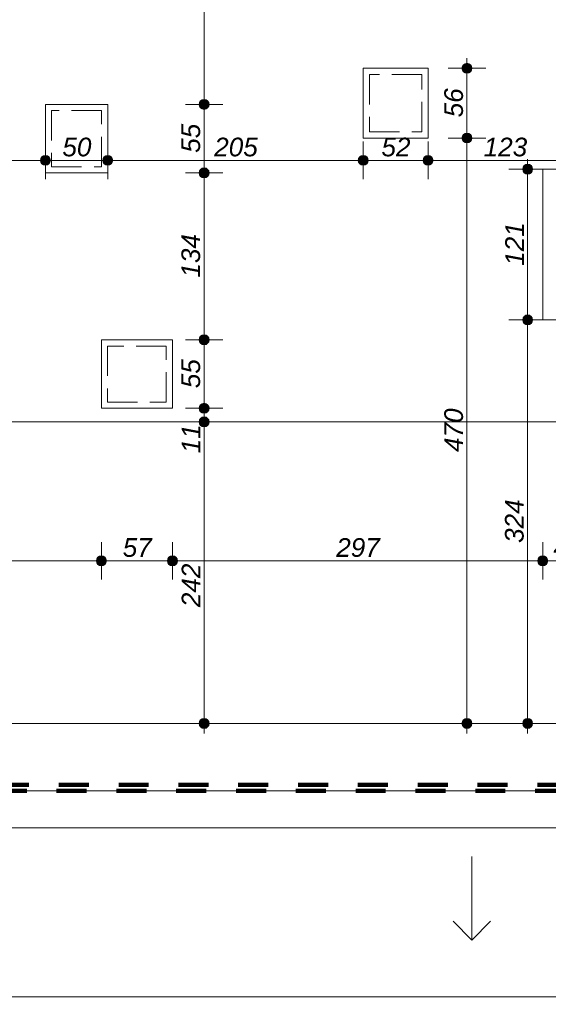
# Model space of a CAD drawing. Header units: millimetres. Extents: x -13944 to 76372, y -78836 to -36151.
# Tile 21 of 29: x 36119 to 40360, y -64398 to -56493. Entities that reach past the tile are written whole.
import ezdxf

# ---------------------------------------------------------------- set-up
doc = ezdxf.new("R2010")
doc.units = ezdxf.units.MM
doc.header["$MEASUREMENT"] = 0
doc.linetypes.add('Krawędzie ukryte', pattern=[340, 240, -100])
doc.linetypes.add('Przerywana', pattern=[480, 240, -240])
for name, color, linetype, lineweight in [('2D - Ogólne_Nr_pióra__1', 7, 'Continuous', 0), ('_podkład_Nr_pióra__1', 7, 'Continuous', 0), ('Wymiarowanie - Ogólne_Nr_pióra__82', 114, 'Continuous', 13)]:
    doc.layers.add(name, color=color, linetype=linetype, lineweight=lineweight)
doc.layers.add('Wymiarowanie - Ogólne', color=7, linetype='Continuous')
doc.styles.add('GENERATED_STYLE_2', font='txt')
doc.dimstyles.new('GENERATED_STYLE__1', dxfattribs={"dimtxt": 150, "dimasz": 152, "dimexe": 0.18, "dimexo": 0, "dimgap": 0.09, "dimtad": 1, "dimlfac": 0.1, "dimzin": 0, "dimdsep": 46, "dimtxsty": 'GENERATED_STYLE_2', "dimblk": 'ARROWHEAD_11', "dimblk1": 'ARROWHEAD_11', "dimblk2": 'ARROWHEAD_11', "dimcen": 0.09, "dimclrd": 114, "dimclre": 114, "dimclrt": 114, "dimazin": 0, "dimtfac": 1, "dimtdec": 4, "dimtmove": 0, "dimatfit": 3, "dimfxl": 1, "dimtolj": 1, "dimtzin": 0, "dimarcsym": 0})
doc.dimstyles.new('GENERATED_STYLE__2', dxfattribs={"dimtxt": 150, "dimasz": 152, "dimexe": 0.18, "dimexo": 0, "dimgap": 0.09, "dimtad": 1, "dimtih": 1, "dimtoh": 1, "dimlfac": 0.1, "dimzin": 0, "dimdsep": 46, "dimtxsty": 'GENERATED_STYLE_2', "dimblk": 'ARROWHEAD_11', "dimblk1": 'ARROWHEAD_11', "dimblk2": 'ARROWHEAD_11', "dimcen": 0.09, "dimclrd": 114, "dimclre": 114, "dimclrt": 114, "dimazin": 0, "dimtfac": 1, "dimtdec": 4, "dimtmove": 0, "dimatfit": 3, "dimfxl": 1, "dimtolj": 1, "dimtzin": 0, "dimarcsym": 0})

# ---------------------------------------------------------------- blocks, each defined once
blk = doc.blocks.new('*D7')
at = {"layer": 'Wymiarowanie - Ogólne_Nr_pióra__82', "linetype": 'Continuous'}
for points in [[(38955.5, -39713.7), (38952.4, -39698.4), (38943.8, -39685.5), (38930.8, -39676.8), (38915.5, -39673.7), (38900.2, -39676.8), (38887.2, -39685.5), (38878.5, -39698.4), (38875.5, -39713.7), (38878.5, -39729.1), (38887.2, -39742), (38900.2, -39750.7), (38915.5, -39753.7), (38930.8, -39750.7), (38943.8, -39742), (38952.4, -39729.1)], [(61268.6, -58430.2), (61265.5, -58414.8), (61256.9, -58401.9), (61243.9, -58393.2), (61228.6, -58390.2), (61213.3, -58393.2), (61200.3, -58401.9), (61191.6, -58414.8), (61188.6, -58430.2), (61191.6, -58445.5), (61200.3, -58458.4), (61213.3, -58467.1), (61228.6, -58470.2), (61243.9, -58467.1), (61256.9, -58458.4), (61265.5, -58445.5)]]:
    blk.add_hatch(color=256, dxfattribs=at).paths.add_polyline_path(points)
for p, q in [((38941.2, -39683.1), (39011.9, -39598.8)), ((38854.2, -39662.3), (38884.8, -39688)), ((38819.1, -39828.7), (38889.8, -39744.4)), ((38946.1, -39739.5), (61197.9, -58404.4)), ((61254.3, -58399.5), (61325, -58315.2)), ((61132.2, -58545.1), (61202.9, -58460.8)), ((61259.2, -58455.9), (61289.9, -58481.6))]:
    blk.add_line(p, q, dxfattribs=at)
for centre in [(38915.5, -39713.7), (61228.6, -58430.2)]:
    blk.add_circle(centre, 40, dxfattribs=at)
at = {"layer": 'Wymiarowanie - Ogólne_Nr_pióra__82', "insert": (49829.2, -48829.1), "char_height": 150, "attachment_point": 7, "rotation": 320.00979, "style": 'GENERATED_STYLE_2'}
blk.add_mtext('\\A1;{\\fArial|b0|i1|c238|p38;2,912,5}', dxfattribs=at)
blk = doc.blocks.new('ARROWHEAD_11')
at = {"color": 0, "linetype": 'Continuous', "lineweight": 0}
blk.add_line((0, 0), (-1, 0), dxfattribs=at)
at = {"color": 0, "linetype": 'Continuous', "lineweight": 0, "const_width": 0.25, "flags": 128}
blk.add_lwpolyline([(-0.125, 0, 1), (0.125, 0, 1)], format="xyb", close=True, dxfattribs=at)
blk = doc.blocks.new('*D169')
at = {"layer": 'Wymiarowanie - Ogólne_Nr_pióra__82', "linetype": 'Continuous'}
for points in [[(34404.7, -60837.9), (34401.7, -60822.6), (34393, -60809.6), (34380, -60800.9), (34364.7, -60797.9), (34349.4, -60800.9), (34336.4, -60809.6), (34327.7, -60822.6), (34324.7, -60837.9), (34327.7, -60853.2), (34336.4, -60866.2), (34349.4, -60874.8), (34364.7, -60877.9), (34380, -60874.8), (34393, -60866.2), (34401.7, -60853.2)], [(36813.8, -60837.9), (36810.7, -60822.6), (36802, -60809.6), (36789.1, -60800.9), (36773.8, -60797.9), (36758.4, -60800.9), (36745.5, -60809.6), (36736.8, -60822.6), (36733.8, -60837.9), (36736.8, -60853.2), (36745.5, -60866.2), (36758.4, -60874.8), (36773.8, -60877.9), (36789.1, -60874.8), (36802, -60866.2), (36810.7, -60853.2)]]:
    blk.add_hatch(color=256, dxfattribs=at).paths.add_polyline_path(points)
for p, q in [((34364.7, -60797.9), (34364.7, -60687.9)), ((36773.8, -60797.9), (36773.8, -60687.9)), ((34404.7, -60837.9), (36733.8, -60837.9)), ((34364.7, -60987.9), (34364.7, -60877.9)), ((36773.8, -60987.9), (36773.8, -60877.9))]:
    blk.add_line(p, q, dxfattribs=at)
for centre in [(34364.7, -60837.9), (36773.8, -60837.9)]:
    blk.add_circle(centre, 40, dxfattribs=at)
at = {"layer": 'Wymiarowanie - Ogólne_Nr_pióra__82', "insert": (35398.5, -60807.9), "char_height": 150, "attachment_point": 7, "style": 'GENERATED_STYLE_2'}
blk.add_mtext('\\A1;{\\fArial|b0|i1|c238|p38;241}', dxfattribs=at)
blk = doc.blocks.new('*D170')
at = {"layer": 'Wymiarowanie - Ogólne_Nr_pióra__82', "linetype": 'Continuous'}
for points in [[(36813.8, -60837.9), (36810.7, -60822.6), (36802, -60809.6), (36789.1, -60800.9), (36773.8, -60797.9), (36758.4, -60800.9), (36745.5, -60809.6), (36736.8, -60822.6), (36733.8, -60837.9), (36736.8, -60853.2), (36745.5, -60866.2), (36758.4, -60874.8), (36773.8, -60877.9), (36789.1, -60874.8), (36802, -60866.2), (36810.7, -60853.2)], [(37383.8, -60837.9), (37380.7, -60822.6), (37372, -60809.6), (37359.1, -60800.9), (37343.8, -60797.9), (37328.4, -60800.9), (37315.5, -60809.6), (37306.8, -60822.6), (37303.8, -60837.9), (37306.8, -60853.2), (37315.5, -60866.2), (37328.4, -60874.8), (37343.8, -60877.9), (37359.1, -60874.8), (37372, -60866.2), (37380.7, -60853.2)]]:
    blk.add_hatch(color=256, dxfattribs=at).paths.add_polyline_path(points)
for p, q in [((36773.8, -60797.9), (36773.8, -60687.9)), ((37343.8, -60797.9), (37343.8, -60687.9)), ((36813.8, -60837.9), (37303.8, -60837.9)), ((36773.8, -60987.9), (36773.8, -60877.9)), ((37343.8, -60987.9), (37343.8, -60877.9))]:
    blk.add_line(p, q, dxfattribs=at)
for centre in [(36773.8, -60837.9), (37343.8, -60837.9)]:
    blk.add_circle(centre, 40, dxfattribs=at)
at = {"layer": 'Wymiarowanie - Ogólne_Nr_pióra__82', "insert": (36944.9, -60807.9), "char_height": 150, "attachment_point": 7, "style": 'GENERATED_STYLE_2'}
blk.add_mtext('\\A1;{\\fArial|b0|i1|c238|p38;57}', dxfattribs=at)
blk = doc.blocks.new('*D171')
at = {"layer": 'Wymiarowanie - Ogólne_Nr_pióra__82', "linetype": 'Continuous'}
for points in [[(37383.8, -60837.9), (37380.7, -60822.6), (37372, -60809.6), (37359.1, -60800.9), (37343.8, -60797.9), (37328.4, -60800.9), (37315.5, -60809.6), (37306.8, -60822.6), (37303.8, -60837.9), (37306.8, -60853.2), (37315.5, -60866.2), (37328.4, -60874.8), (37343.8, -60877.9), (37359.1, -60874.8), (37372, -60866.2), (37380.7, -60853.2)], [(40354.7, -60837.9), (40351.7, -60822.6), (40343, -60809.6), (40330, -60800.9), (40314.7, -60797.9), (40299.4, -60800.9), (40286.4, -60809.6), (40277.7, -60822.6), (40274.7, -60837.9), (40277.7, -60853.2), (40286.4, -60866.2), (40299.4, -60874.8), (40314.7, -60877.9), (40330, -60874.8), (40343, -60866.2), (40351.7, -60853.2)]]:
    blk.add_hatch(color=256, dxfattribs=at).paths.add_polyline_path(points)
for p, q in [((37343.8, -60797.9), (37343.8, -60687.9)), ((40314.7, -60797.9), (40314.7, -60687.9)), ((37383.8, -60837.9), (40274.7, -60837.9)), ((37343.8, -60987.9), (37343.8, -60877.9)), ((40314.7, -60987.9), (40314.7, -60877.9))]:
    blk.add_line(p, q, dxfattribs=at)
for centre in [(37343.8, -60837.9), (40314.7, -60837.9)]:
    blk.add_circle(centre, 40, dxfattribs=at)
at = {"layer": 'Wymiarowanie - Ogólne_Nr_pióra__82', "insert": (38658.5, -60807.9), "char_height": 150, "attachment_point": 7, "style": 'GENERATED_STYLE_2'}
blk.add_mtext('\\A1;{\\fArial|b0|i1|c238|p38;297}', dxfattribs=at)
blk = doc.blocks.new('*D172')
at = {"layer": 'Wymiarowanie - Ogólne_Nr_pióra__82', "linetype": 'Continuous'}
for points in [[(40354.7, -60837.9), (40351.7, -60822.6), (40343, -60809.6), (40330, -60800.9), (40314.7, -60797.9), (40299.4, -60800.9), (40286.4, -60809.6), (40277.7, -60822.6), (40274.7, -60837.9), (40277.7, -60853.2), (40286.4, -60866.2), (40299.4, -60874.8), (40314.7, -60877.9), (40330, -60874.8), (40343, -60866.2), (40351.7, -60853.2)], [(40754.7, -60837.9), (40751.7, -60822.6), (40743, -60809.6), (40730, -60800.9), (40714.7, -60797.9), (40699.4, -60800.9), (40686.4, -60809.6), (40677.7, -60822.6), (40674.7, -60837.9), (40677.7, -60853.2), (40686.4, -60866.2), (40699.4, -60874.8), (40714.7, -60877.9), (40730, -60874.8), (40743, -60866.2), (40751.7, -60853.2)]]:
    blk.add_hatch(color=256, dxfattribs=at).paths.add_polyline_path(points)
for p, q in [((40314.7, -60797.9), (40314.7, -60687.9)), ((40714.7, -60797.9), (40714.7, -60687.9)), ((40354.7, -60837.9), (40674.7, -60837.9)), ((40314.7, -60987.9), (40314.7, -60877.9)), ((40714.7, -60987.9), (40714.7, -60877.9))]:
    blk.add_line(p, q, dxfattribs=at)
for centre in [(40314.7, -60837.9), (40714.7, -60837.9)]:
    blk.add_circle(centre, 40, dxfattribs=at)
at = {"layer": 'Wymiarowanie - Ogólne_Nr_pióra__82', "insert": (40400.9, -60807.9), "char_height": 150, "attachment_point": 7, "style": 'GENERATED_STYLE_2'}
blk.add_mtext('\\A1;{\\fArial|b0|i1|c238|p38;40}', dxfattribs=at)
blk = doc.blocks.new('*D184')
at = {"layer": 'Wymiarowanie - Ogólne_Nr_pióra__82', "linetype": 'Continuous'}
for points in [[(35144.7, -57622.5), (35141.7, -57607.2), (35133, -57594.2), (35120, -57585.5), (35104.7, -57582.5), (35089.4, -57585.5), (35076.4, -57594.2), (35067.7, -57607.2), (35064.7, -57622.5), (35067.7, -57637.8), (35076.4, -57650.8), (35089.4, -57659.4), (35104.7, -57662.5), (35120, -57659.4), (35133, -57650.8), (35141.7, -57637.8)], [(36364.7, -57622.5), (36361.7, -57607.2), (36353, -57594.2), (36340, -57585.5), (36324.7, -57582.5), (36309.4, -57585.5), (36296.4, -57594.2), (36287.7, -57607.2), (36284.7, -57622.5), (36287.7, -57637.8), (36296.4, -57650.8), (36309.4, -57659.4), (36324.7, -57662.5), (36340, -57659.4), (36353, -57650.8), (36361.7, -57637.8)]]:
    blk.add_hatch(color=256, dxfattribs=at).paths.add_polyline_path(points)
for p, q in [((35104.7, -57582.5), (35104.7, -57472.5)), ((36324.7, -57582.5), (36324.7, -57472.5)), ((35144.7, -57622.5), (36284.7, -57622.5)), ((35104.7, -57772.5), (35104.7, -57662.5)), ((36324.7, -57772.5), (36324.7, -57662.5))]:
    blk.add_line(p, q, dxfattribs=at)
for centre in [(35104.7, -57622.5), (36324.7, -57622.5)]:
    blk.add_circle(centre, 40, dxfattribs=at)
at = {"layer": 'Wymiarowanie - Ogólne_Nr_pióra__82', "insert": (35544, -57592.5), "char_height": 150, "attachment_point": 7, "style": 'GENERATED_STYLE_2'}
blk.add_mtext('\\A1;{\\fArial|b0|i1|c238|p38;122}', dxfattribs=at)
blk = doc.blocks.new('*D185')
at = {"layer": 'Wymiarowanie - Ogólne_Nr_pióra__82', "linetype": 'Continuous'}
for points in [[(36364.7, -57622.5), (36361.7, -57607.2), (36353, -57594.2), (36340, -57585.5), (36324.7, -57582.5), (36309.4, -57585.5), (36296.4, -57594.2), (36287.7, -57607.2), (36284.7, -57622.5), (36287.7, -57637.8), (36296.4, -57650.8), (36309.4, -57659.4), (36324.7, -57662.5), (36340, -57659.4), (36353, -57650.8), (36361.7, -57637.8)], [(36864.7, -57622.5), (36861.7, -57607.2), (36853, -57594.2), (36840, -57585.5), (36824.7, -57582.5), (36809.4, -57585.5), (36796.4, -57594.2), (36787.7, -57607.2), (36784.7, -57622.5), (36787.7, -57637.8), (36796.4, -57650.8), (36809.4, -57659.4), (36824.7, -57662.5), (36840, -57659.4), (36853, -57650.8), (36861.7, -57637.8)]]:
    blk.add_hatch(color=256, dxfattribs=at).paths.add_polyline_path(points)
for p, q in [((36324.7, -57582.5), (36324.7, -57472.5)), ((36824.7, -57582.5), (36824.7, -57472.5)), ((36364.7, -57622.5), (36784.7, -57622.5)), ((36324.7, -57772.5), (36324.7, -57662.5)), ((36824.7, -57772.5), (36824.7, -57662.5))]:
    blk.add_line(p, q, dxfattribs=at)
for centre in [(36324.7, -57622.5), (36824.7, -57622.5)]:
    blk.add_circle(centre, 40, dxfattribs=at)
at = {"layer": 'Wymiarowanie - Ogólne_Nr_pióra__82', "insert": (36460.9, -57592.5), "char_height": 150, "attachment_point": 7, "style": 'GENERATED_STYLE_2'}
blk.add_mtext('\\A1;{\\fArial|b0|i1|c238|p38;50}', dxfattribs=at)
blk = doc.blocks.new('*D186')
at = {"layer": 'Wymiarowanie - Ogólne_Nr_pióra__82', "linetype": 'Continuous'}
for points in [[(36864.7, -57622.5), (36861.7, -57607.2), (36853, -57594.2), (36840, -57585.5), (36824.7, -57582.5), (36809.4, -57585.5), (36796.4, -57594.2), (36787.7, -57607.2), (36784.7, -57622.5), (36787.7, -57637.8), (36796.4, -57650.8), (36809.4, -57659.4), (36824.7, -57662.5), (36840, -57659.4), (36853, -57650.8), (36861.7, -57637.8)], [(38914.7, -57622.5), (38911.7, -57607.2), (38903, -57594.2), (38890, -57585.5), (38874.7, -57582.5), (38859.4, -57585.5), (38846.4, -57594.2), (38837.7, -57607.2), (38834.7, -57622.5), (38837.7, -57637.8), (38846.4, -57650.8), (38859.4, -57659.4), (38874.7, -57662.5), (38890, -57659.4), (38903, -57650.8), (38911.7, -57637.8)]]:
    blk.add_hatch(color=256, dxfattribs=at).paths.add_polyline_path(points)
for p, q in [((36824.7, -57582.5), (36824.7, -57472.5)), ((38874.7, -57582.5), (38874.7, -57472.5)), ((36864.7, -57622.5), (38834.7, -57622.5)), ((36824.7, -57772.5), (36824.7, -57662.5)), ((38874.7, -57772.5), (38874.7, -57662.5))]:
    blk.add_line(p, q, dxfattribs=at)
for centre in [(36824.7, -57622.5), (38874.7, -57622.5)]:
    blk.add_circle(centre, 40, dxfattribs=at)
at = {"layer": 'Wymiarowanie - Ogólne_Nr_pióra__82', "insert": (37679, -57592.5), "char_height": 150, "attachment_point": 7, "style": 'GENERATED_STYLE_2'}
blk.add_mtext('\\A1;{\\fArial|b0|i1|c238|p38;205}', dxfattribs=at)
blk = doc.blocks.new('*D187')
at = {"layer": 'Wymiarowanie - Ogólne_Nr_pióra__82', "linetype": 'Continuous'}
for points in [[(38914.7, -57622.5), (38911.7, -57607.2), (38903, -57594.2), (38890, -57585.5), (38874.7, -57582.5), (38859.4, -57585.5), (38846.4, -57594.2), (38837.7, -57607.2), (38834.7, -57622.5), (38837.7, -57637.8), (38846.4, -57650.8), (38859.4, -57659.4), (38874.7, -57662.5), (38890, -57659.4), (38903, -57650.8), (38911.7, -57637.8)], [(39434.7, -57622.5), (39431.7, -57607.2), (39423, -57594.2), (39410, -57585.5), (39394.7, -57582.5), (39379.4, -57585.5), (39366.4, -57594.2), (39357.7, -57607.2), (39354.7, -57622.5), (39357.7, -57637.8), (39366.4, -57650.8), (39379.4, -57659.4), (39394.7, -57662.5), (39410, -57659.4), (39423, -57650.8), (39431.7, -57637.8)]]:
    blk.add_hatch(color=256, dxfattribs=at).paths.add_polyline_path(points)
for p, q in [((38874.7, -57582.5), (38874.7, -57472.5)), ((39394.7, -57582.5), (39394.7, -57472.5)), ((38914.7, -57622.5), (39354.7, -57622.5)), ((38874.7, -57772.5), (38874.7, -57662.5)), ((39394.7, -57772.5), (39394.7, -57662.5))]:
    blk.add_line(p, q, dxfattribs=at)
for centre in [(38874.7, -57622.5), (39394.7, -57622.5)]:
    blk.add_circle(centre, 40, dxfattribs=at)
at = {"layer": 'Wymiarowanie - Ogólne_Nr_pióra__82', "insert": (39020.9, -57592.5), "char_height": 150, "attachment_point": 7, "style": 'GENERATED_STYLE_2'}
blk.add_mtext('\\A1;{\\fArial|b0|i1|c238|p38;52}', dxfattribs=at)
blk = doc.blocks.new('*D188')
at = {"layer": 'Wymiarowanie - Ogólne_Nr_pióra__82', "linetype": 'Continuous'}
for points in [[(39434.7, -57622.5), (39431.7, -57607.2), (39423, -57594.2), (39410, -57585.5), (39394.7, -57582.5), (39379.4, -57585.5), (39366.4, -57594.2), (39357.7, -57607.2), (39354.7, -57622.5), (39357.7, -57637.8), (39366.4, -57650.8), (39379.4, -57659.4), (39394.7, -57662.5), (39410, -57659.4), (39423, -57650.8), (39431.7, -57637.8)], [(40668.5, -57622.5), (40665.4, -57607.2), (40656.8, -57594.2), (40643.8, -57585.5), (40628.5, -57582.5), (40613.2, -57585.5), (40600.2, -57594.2), (40591.5, -57607.2), (40588.5, -57622.5), (40591.5, -57637.8), (40600.2, -57650.8), (40613.2, -57659.4), (40628.5, -57662.5), (40643.8, -57659.4), (40656.8, -57650.8), (40665.4, -57637.8)]]:
    blk.add_hatch(color=256, dxfattribs=at).paths.add_polyline_path(points)
for p, q in [((39394.7, -57582.5), (39394.7, -57472.5)), ((40628.5, -57582.5), (40628.5, -57472.5)), ((39434.7, -57622.5), (40588.5, -57622.5)), ((39394.7, -57772.5), (39394.7, -57662.5)), ((40628.5, -57772.5), (40628.5, -57662.5))]:
    blk.add_line(p, q, dxfattribs=at)
for centre in [(39394.7, -57622.5), (40628.5, -57622.5)]:
    blk.add_circle(centre, 40, dxfattribs=at)
at = {"layer": 'Wymiarowanie - Ogólne_Nr_pióra__82', "insert": (39840.9, -57592.5), "char_height": 150, "attachment_point": 7, "style": 'GENERATED_STYLE_2'}
blk.add_mtext('\\A1;{\\fArial|b0|i1|c238|p38;123}', dxfattribs=at)
blk = doc.blocks.new('*D242')
at = {"layer": 'Wymiarowanie - Ogólne_Nr_pióra__82', "linetype": 'Continuous'}
for points in [[(37638.2, -59722.1), (37635.1, -59706.8), (37626.4, -59693.8), (37613.5, -59685.2), (37598.2, -59682.1), (37582.8, -59685.2), (37569.9, -59693.8), (37561.2, -59706.8), (37558.2, -59722.1), (37561.2, -59737.4), (37569.9, -59750.4), (37582.8, -59759.1), (37598.2, -59762.1), (37613.5, -59759.1), (37626.4, -59750.4), (37635.1, -59737.4)], [(37638.2, -62143.2), (37635.1, -62127.9), (37626.4, -62114.9), (37613.5, -62106.2), (37598.2, -62103.2), (37582.8, -62106.2), (37569.9, -62114.9), (37561.2, -62127.9), (37558.2, -62143.2), (37561.2, -62158.5), (37569.9, -62171.4), (37582.8, -62180.1), (37598.2, -62183.2), (37613.5, -62180.1), (37626.4, -62171.4), (37635.1, -62158.5)]]:
    blk.add_hatch(color=256, dxfattribs=at).paths.add_polyline_path(points)
for p, q in [((37558.2, -59722.1), (37448.2, -59722.1)), ((37598.2, -62103.2), (37598.2, -59762.1)), ((37748.2, -59722.1), (37638.2, -59722.1)), ((37558.2, -62143.2), (37448.2, -62143.2)), ((37598.2, -62223.2), (37598.2, -62183.2)), ((37748.2, -62143.2), (37638.2, -62143.2))]:
    blk.add_line(p, q, dxfattribs=at)
for centre in [(37598.2, -59722.1), (37598.2, -62143.2)]:
    blk.add_circle(centre, 40, dxfattribs=at)
at = {"layer": 'Wymiarowanie - Ogólne_Nr_pióra__82', "char_height": 150, "attachment_point": 7, "rotation": 90, "style": 'GENERATED_STYLE_2'}
for s, insert in [('\\A1;{\\fArial|b0|i1|c238|p38;11}', (37568.2, -59974.7)), ('\\A1;{\\fArial|b0|i1|c238|p38;242}', (37568.2, -61209.7))]:
    blk.add_mtext(s, dxfattribs=dict(at, insert=insert))
blk = doc.blocks.new('*D243')
at = {"layer": 'Wymiarowanie - Ogólne_Nr_pióra__82', "linetype": 'Continuous'}
for points in [[(37638.2, -59613.2), (37635.1, -59597.9), (37626.4, -59585), (37613.5, -59576.3), (37598.2, -59573.2), (37582.8, -59576.3), (37569.9, -59585), (37561.2, -59597.9), (37558.2, -59613.2), (37561.2, -59628.5), (37569.9, -59641.5), (37582.8, -59650.2), (37598.2, -59653.2), (37613.5, -59650.2), (37626.4, -59641.5), (37635.1, -59628.5)], [(37638.2, -59722.1), (37635.1, -59706.8), (37626.4, -59693.8), (37613.5, -59685.2), (37598.2, -59682.1), (37582.8, -59685.2), (37569.9, -59693.8), (37561.2, -59706.8), (37558.2, -59722.1), (37561.2, -59737.4), (37569.9, -59750.4), (37582.8, -59759.1), (37598.2, -59762.1), (37613.5, -59759.1), (37626.4, -59750.4), (37635.1, -59737.4)]]:
    blk.add_hatch(color=256, dxfattribs=at).paths.add_polyline_path(points)
for p, q in [((37558.2, -59613.2), (37448.2, -59613.2)), ((37598.2, -59682.1), (37598.2, -59653.2)), ((37748.2, -59613.2), (37638.2, -59613.2)), ((37558.2, -59722.1), (37448.2, -59722.1)), ((37748.2, -59722.1), (37638.2, -59722.1))]:
    blk.add_line(p, q, dxfattribs=at)
for centre in [(37598.2, -59613.2), (37598.2, -59722.1)]:
    blk.add_circle(centre, 40, dxfattribs=at)
blk = doc.blocks.new('*D244')
at = {"layer": 'Wymiarowanie - Ogólne_Nr_pióra__82', "linetype": 'Continuous'}
for points in [[(37638.2, -59063.2), (37635.1, -59047.9), (37626.4, -59035), (37613.5, -59026.3), (37598.2, -59023.2), (37582.8, -59026.3), (37569.9, -59035), (37561.2, -59047.9), (37558.2, -59063.2), (37561.2, -59078.5), (37569.9, -59091.5), (37582.8, -59100.2), (37598.2, -59103.2), (37613.5, -59100.2), (37626.4, -59091.5), (37635.1, -59078.5)], [(37638.2, -59613.2), (37635.1, -59597.9), (37626.4, -59585), (37613.5, -59576.3), (37598.2, -59573.2), (37582.8, -59576.3), (37569.9, -59585), (37561.2, -59597.9), (37558.2, -59613.2), (37561.2, -59628.5), (37569.9, -59641.5), (37582.8, -59650.2), (37598.2, -59653.2), (37613.5, -59650.2), (37626.4, -59641.5), (37635.1, -59628.5)]]:
    blk.add_hatch(color=256, dxfattribs=at).paths.add_polyline_path(points)
for p, q in [((37558.2, -59063.2), (37448.2, -59063.2)), ((37598.2, -59573.2), (37598.2, -59103.2)), ((37748.2, -59063.2), (37638.2, -59063.2)), ((37558.2, -59613.2), (37448.2, -59613.2)), ((37748.2, -59613.2), (37638.2, -59613.2))]:
    blk.add_line(p, q, dxfattribs=at)
for centre in [(37598.2, -59063.2), (37598.2, -59613.2)]:
    blk.add_circle(centre, 40, dxfattribs=at)
at = {"layer": 'Wymiarowanie - Ogólne_Nr_pióra__82', "insert": (37568.2, -59452.1), "char_height": 150, "attachment_point": 7, "rotation": 90, "style": 'GENERATED_STYLE_2'}
blk.add_mtext('\\A1;{\\fArial|b0|i1|c238|p38;55}', dxfattribs=at)
blk = doc.blocks.new('*D245')
at = {"layer": 'Wymiarowanie - Ogólne_Nr_pióra__82', "linetype": 'Continuous'}
for points in [[(37638.2, -57723.2), (37635.1, -57707.9), (37626.4, -57695), (37613.5, -57686.3), (37598.2, -57683.2), (37582.8, -57686.3), (37569.9, -57695), (37561.2, -57707.9), (37558.2, -57723.2), (37561.2, -57738.5), (37569.9, -57751.5), (37582.8, -57760.2), (37598.2, -57763.2), (37613.5, -57760.2), (37626.4, -57751.5), (37635.1, -57738.5)], [(37638.2, -59063.2), (37635.1, -59047.9), (37626.4, -59035), (37613.5, -59026.3), (37598.2, -59023.2), (37582.8, -59026.3), (37569.9, -59035), (37561.2, -59047.9), (37558.2, -59063.2), (37561.2, -59078.5), (37569.9, -59091.5), (37582.8, -59100.2), (37598.2, -59103.2), (37613.5, -59100.2), (37626.4, -59091.5), (37635.1, -59078.5)]]:
    blk.add_hatch(color=256, dxfattribs=at).paths.add_polyline_path(points)
for p, q in [((37558.2, -57723.2), (37448.2, -57723.2)), ((37598.2, -59023.2), (37598.2, -57763.2)), ((37748.2, -57723.2), (37638.2, -57723.2)), ((37558.2, -59063.2), (37448.2, -59063.2)), ((37748.2, -59063.2), (37638.2, -59063.2))]:
    blk.add_line(p, q, dxfattribs=at)
for centre in [(37598.2, -57723.2), (37598.2, -59063.2)]:
    blk.add_circle(centre, 40, dxfattribs=at)
at = {"layer": 'Wymiarowanie - Ogólne_Nr_pióra__82', "insert": (37568.2, -58564), "char_height": 150, "attachment_point": 7, "rotation": 90, "style": 'GENERATED_STYLE_2'}
blk.add_mtext('\\A1;{\\fArial|b0|i1|c238|p38;134}', dxfattribs=at)
blk = doc.blocks.new('*D246')
at = {"layer": 'Wymiarowanie - Ogólne_Nr_pióra__82', "linetype": 'Continuous'}
for points in [[(37638.2, -57173.2), (37635.1, -57157.9), (37626.4, -57145), (37613.5, -57136.3), (37598.2, -57133.2), (37582.8, -57136.3), (37569.9, -57145), (37561.2, -57157.9), (37558.2, -57173.2), (37561.2, -57188.5), (37569.9, -57201.5), (37582.8, -57210.2), (37598.2, -57213.2), (37613.5, -57210.2), (37626.4, -57201.5), (37635.1, -57188.5)], [(37638.2, -57723.2), (37635.1, -57707.9), (37626.4, -57695), (37613.5, -57686.3), (37598.2, -57683.2), (37582.8, -57686.3), (37569.9, -57695), (37561.2, -57707.9), (37558.2, -57723.2), (37561.2, -57738.5), (37569.9, -57751.5), (37582.8, -57760.2), (37598.2, -57763.2), (37613.5, -57760.2), (37626.4, -57751.5), (37635.1, -57738.5)]]:
    blk.add_hatch(color=256, dxfattribs=at).paths.add_polyline_path(points)
for p, q in [((37558.2, -57173.2), (37448.2, -57173.2)), ((37598.2, -57683.2), (37598.2, -57213.2)), ((37748.2, -57173.2), (37638.2, -57173.2)), ((37558.2, -57723.2), (37448.2, -57723.2)), ((37748.2, -57723.2), (37638.2, -57723.2))]:
    blk.add_line(p, q, dxfattribs=at)
for centre in [(37598.2, -57173.2), (37598.2, -57723.2)]:
    blk.add_circle(centre, 40, dxfattribs=at)
at = {"layer": 'Wymiarowanie - Ogólne_Nr_pióra__82', "insert": (37568.2, -57562.1), "char_height": 150, "attachment_point": 7, "rotation": 90, "style": 'GENERATED_STYLE_2'}
blk.add_mtext('\\A1;{\\fArial|b0|i1|c238|p38;55}', dxfattribs=at)
blk = doc.blocks.new('*D247')
at = {"layer": 'Wymiarowanie - Ogólne_Nr_pióra__82', "linetype": 'Continuous'}
for points in [[(37638.2, -54603.2), (37635.1, -54587.9), (37626.4, -54575), (37613.5, -54566.3), (37598.2, -54563.2), (37582.8, -54566.3), (37569.9, -54575), (37561.2, -54587.9), (37558.2, -54603.2), (37561.2, -54618.5), (37569.9, -54631.5), (37582.8, -54640.2), (37598.2, -54643.2), (37613.5, -54640.2), (37626.4, -54631.5), (37635.1, -54618.5)], [(37638.2, -57173.2), (37635.1, -57157.9), (37626.4, -57145), (37613.5, -57136.3), (37598.2, -57133.2), (37582.8, -57136.3), (37569.9, -57145), (37561.2, -57157.9), (37558.2, -57173.2), (37561.2, -57188.5), (37569.9, -57201.5), (37582.8, -57210.2), (37598.2, -57213.2), (37613.5, -57210.2), (37626.4, -57201.5), (37635.1, -57188.5)]]:
    blk.add_hatch(color=256, dxfattribs=at).paths.add_polyline_path(points)
for p, q in [((37558.2, -54603.2), (37448.2, -54603.2)), ((37748.2, -54603.2), (37638.2, -54603.2)), ((37598.2, -57133.2), (37598.2, -54643.2)), ((37558.2, -57173.2), (37448.2, -57173.2)), ((37748.2, -57173.2), (37638.2, -57173.2))]:
    blk.add_line(p, q, dxfattribs=at)
for centre in [(37598.2, -54603.2), (37598.2, -57173.2)]:
    blk.add_circle(centre, 40, dxfattribs=at)
at = {"layer": 'Wymiarowanie - Ogólne_Nr_pióra__82', "insert": (37568.2, -56059), "char_height": 150, "attachment_point": 7, "rotation": 90, "style": 'GENERATED_STYLE_2'}
blk.add_mtext('\\A1;{\\fArial|b0|i1|c238|p38;257}', dxfattribs=at)
blk = doc.blocks.new('*D249')
at = {"layer": 'Wymiarowanie - Ogólne_Nr_pióra__82', "linetype": 'Continuous'}
for points in [[(39747.3, -57443.2), (39744.3, -57427.9), (39735.6, -57415), (39722.6, -57406.3), (39707.3, -57403.2), (39692, -57406.3), (39679, -57415), (39670.4, -57427.9), (39667.3, -57443.2), (39670.4, -57458.5), (39679, -57471.5), (39692, -57480.2), (39707.3, -57483.2), (39722.6, -57480.2), (39735.6, -57471.5), (39744.3, -57458.5)], [(39747.3, -62143.2), (39744.3, -62127.9), (39735.6, -62114.9), (39722.6, -62106.2), (39707.3, -62103.2), (39692, -62106.2), (39679, -62114.9), (39670.4, -62127.9), (39667.3, -62143.2), (39670.4, -62158.5), (39679, -62171.5), (39692, -62180.1), (39707.3, -62183.2), (39722.6, -62180.1), (39735.6, -62171.5), (39744.3, -62158.5)]]:
    blk.add_hatch(color=256, dxfattribs=at).paths.add_polyline_path(points)
for p, q in [((39667.3, -57443.2), (39557.3, -57443.2)), ((39857.3, -57443.2), (39747.3, -57443.2)), ((39707.3, -62103.2), (39707.3, -57483.2)), ((39667.3, -62143.2), (39557.3, -62143.2)), ((39707.3, -62223.2), (39707.3, -62183.2)), ((39857.3, -62143.2), (39747.3, -62143.2))]:
    blk.add_line(p, q, dxfattribs=at)
for centre in [(39707.3, -57443.2), (39707.3, -62143.2)]:
    blk.add_circle(centre, 40, dxfattribs=at)
at = {"layer": 'Wymiarowanie - Ogólne_Nr_pióra__82', "insert": (39677.3, -59963.9), "char_height": 150, "attachment_point": 7, "rotation": 90, "style": 'GENERATED_STYLE_2'}
blk.add_mtext('\\A1;{\\fArial|b0|i1|c238|p38;470}', dxfattribs=at)
blk = doc.blocks.new('*D250')
at = {"layer": 'Wymiarowanie - Ogólne_Nr_pióra__82', "linetype": 'Continuous'}
for points in [[(39747.3, -56883.2), (39744.3, -56867.9), (39735.6, -56855), (39722.6, -56846.3), (39707.3, -56843.2), (39692, -56846.3), (39679, -56855), (39670.4, -56867.9), (39667.3, -56883.2), (39670.4, -56898.5), (39679, -56911.5), (39692, -56920.2), (39707.3, -56923.2), (39722.6, -56920.2), (39735.6, -56911.5), (39744.3, -56898.5)], [(39747.3, -57443.2), (39744.3, -57427.9), (39735.6, -57415), (39722.6, -57406.3), (39707.3, -57403.2), (39692, -57406.3), (39679, -57415), (39670.4, -57427.9), (39667.3, -57443.2), (39670.4, -57458.5), (39679, -57471.5), (39692, -57480.2), (39707.3, -57483.2), (39722.6, -57480.2), (39735.6, -57471.5), (39744.3, -57458.5)]]:
    blk.add_hatch(color=256, dxfattribs=at).paths.add_polyline_path(points)
for p, q in [((39707.3, -56843.2), (39707.3, -56803.2)), ((39667.3, -56883.2), (39557.3, -56883.2)), ((39857.3, -56883.2), (39747.3, -56883.2)), ((39707.3, -57403.2), (39707.3, -56923.2)), ((39667.3, -57443.2), (39557.3, -57443.2)), ((39857.3, -57443.2), (39747.3, -57443.2))]:
    blk.add_line(p, q, dxfattribs=at)
for centre in [(39707.3, -56883.2), (39707.3, -57443.2)]:
    blk.add_circle(centre, 40, dxfattribs=at)
at = {"layer": 'Wymiarowanie - Ogólne_Nr_pióra__82', "insert": (39677.3, -57277.1), "char_height": 150, "attachment_point": 7, "rotation": 90, "style": 'GENERATED_STYLE_2'}
blk.add_mtext('\\A1;{\\fArial|b0|i1|c238|p38;56}', dxfattribs=at)
blk = doc.blocks.new('*D258')
at = {"layer": 'Wymiarowanie - Ogólne_Nr_pióra__82', "linetype": 'Continuous'}
for points in [[(40234.1, -58903.2), (40231, -58887.9), (40222.3, -58875), (40209.4, -58866.3), (40194.1, -58863.2), (40178.7, -58866.3), (40165.8, -58875), (40157.1, -58887.9), (40154.1, -58903.2), (40157.1, -58918.5), (40165.8, -58931.5), (40178.7, -58940.2), (40194.1, -58943.2), (40209.4, -58940.2), (40222.3, -58931.5), (40231, -58918.5)], [(40234.1, -62143.2), (40231, -62127.9), (40222.3, -62114.9), (40209.4, -62106.2), (40194.1, -62103.2), (40178.7, -62106.2), (40165.8, -62114.9), (40157.1, -62127.9), (40154.1, -62143.2), (40157.1, -62158.5), (40165.8, -62171.5), (40178.7, -62180.1), (40194.1, -62183.2), (40209.4, -62180.1), (40222.3, -62171.5), (40231, -62158.5)]]:
    blk.add_hatch(color=256, dxfattribs=at).paths.add_polyline_path(points)
for p, q in [((40154.1, -58903.2), (40044.1, -58903.2)), ((40194.1, -62103.2), (40194.1, -58943.2)), ((40344.1, -58903.2), (40234.1, -58903.2)), ((40154.1, -62143.2), (40044.1, -62143.2)), ((40194.1, -62223.2), (40194.1, -62183.2)), ((40344.1, -62143.2), (40234.1, -62143.2))]:
    blk.add_line(p, q, dxfattribs=at)
for centre in [(40194.1, -58903.2), (40194.1, -62143.2)]:
    blk.add_circle(centre, 40, dxfattribs=at)
at = {"layer": 'Wymiarowanie - Ogólne_Nr_pióra__82', "insert": (40164.1, -60694), "char_height": 150, "attachment_point": 7, "rotation": 90, "style": 'GENERATED_STYLE_2'}
blk.add_mtext('\\A1;{\\fArial|b0|i1|c238|p38;324}', dxfattribs=at)
blk = doc.blocks.new('*D259')
at = {"layer": 'Wymiarowanie - Ogólne_Nr_pióra__82', "linetype": 'Continuous'}
for points in [[(40234.1, -57693.2), (40231, -57677.9), (40222.3, -57665), (40209.4, -57656.3), (40194.1, -57653.2), (40178.7, -57656.3), (40165.8, -57665), (40157.1, -57677.9), (40154.1, -57693.2), (40157.1, -57708.5), (40165.8, -57721.5), (40178.7, -57730.2), (40194.1, -57733.2), (40209.4, -57730.2), (40222.3, -57721.5), (40231, -57708.5)], [(40234.1, -58903.2), (40231, -58887.9), (40222.3, -58875), (40209.4, -58866.3), (40194.1, -58863.2), (40178.7, -58866.3), (40165.8, -58875), (40157.1, -58887.9), (40154.1, -58903.2), (40157.1, -58918.5), (40165.8, -58931.5), (40178.7, -58940.2), (40194.1, -58943.2), (40209.4, -58940.2), (40222.3, -58931.5), (40231, -58918.5)]]:
    blk.add_hatch(color=256, dxfattribs=at).paths.add_polyline_path(points)
for p, q in [((40194.1, -57653.2), (40194.1, -57613.2)), ((40154.1, -57693.2), (40044.1, -57693.2)), ((40344.1, -57693.2), (40234.1, -57693.2)), ((40194.1, -58863.2), (40194.1, -57733.2)), ((40154.1, -58903.2), (40044.1, -58903.2)), ((40344.1, -58903.2), (40234.1, -58903.2))]:
    blk.add_line(p, q, dxfattribs=at)
for centre in [(40194.1, -57693.2), (40194.1, -58903.2)]:
    blk.add_circle(centre, 40, dxfattribs=at)
at = {"layer": 'Wymiarowanie - Ogólne_Nr_pióra__82', "insert": (40164.1, -58469), "char_height": 150, "attachment_point": 7, "rotation": 90, "style": 'GENERATED_STYLE_2'}
blk.add_mtext('\\A1;{\\fArial|b0|i1|c238|p38;121}', dxfattribs=at)
blk = doc.blocks.new('*D270')
at = {"layer": 'Wymiarowanie - Ogólne_Nr_pióra__82', "linetype": 'Continuous'}
for points in [[(29964.6, -62981.1), (29961.5, -62965.7), (29952.9, -62952.8), (29939.9, -62944.1), (29924.6, -62941.1), (29909.3, -62944.1), (29896.3, -62952.8), (29887.6, -62965.7), (29884.6, -62981.1), (29887.6, -62996.4), (29896.3, -63009.3), (29909.3, -63018), (29924.6, -63021.1), (29939.9, -63018), (29952.9, -63009.3), (29961.5, -62996.4)], [(51574.7, -62981.2), (51571.7, -62965.9), (51563, -62953), (51550, -62944.3), (51534.7, -62941.2), (51519.4, -62944.3), (51506.5, -62953), (51497.8, -62965.9), (51494.7, -62981.2), (51497.8, -62996.5), (51506.5, -63009.5), (51519.4, -63018.2), (51534.7, -63021.2), (51550, -63018.2), (51563, -63009.5), (51571.7, -62996.5)]]:
    blk.add_hatch(color=256, dxfattribs=at).paths.add_polyline_path(points)
for p, q in [((51534.7, -62941.2), (51534.7, -62831.2)), ((29964.6, -62981.1), (51494.7, -62981.2)), ((51574.7, -62981.2), (51614.7, -62981.2)), ((51534.7, -63131.2), (51534.7, -63021.2))]:
    blk.add_line(p, q, dxfattribs=at)
blk.add_circle((51534.7, -62981.2), 40, dxfattribs=at)
at = {"layer": 'Wymiarowanie - Ogólne_Nr_pióra__82', "insert": (40473.2, -62951.1), "char_height": 150, "attachment_point": 7, "rotation": 359.99951, "style": 'GENERATED_STYLE_2'}
blk.add_mtext('\\A1;{\\fArial|b0|i1|c238|p38;2 161}', dxfattribs=at)
blk = doc.blocks.new('*D313')
at = {"layer": 'Wymiarowanie - Ogólne_Nr_pióra__82', "linetype": 'Continuous'}
for points in [[(29964.6, -64834.5), (29961.6, -64819.2), (29952.9, -64806.3), (29939.9, -64797.6), (29924.6, -64794.5), (29909.3, -64797.6), (29896.3, -64806.3), (29887.6, -64819.2), (29884.6, -64834.5), (29887.6, -64849.8), (29896.3, -64862.8), (29909.3, -64871.5), (29924.6, -64874.5), (29939.9, -64871.5), (29952.9, -64862.8), (29961.6, -64849.8)], [(48315.4, -64834.5), (48312.3, -64819.2), (48303.7, -64806.3), (48290.7, -64797.6), (48275.4, -64794.5), (48260.1, -64797.6), (48247.1, -64806.3), (48238.4, -64819.2), (48235.4, -64834.5), (48238.4, -64849.8), (48247.1, -64862.8), (48260.1, -64871.5), (48275.4, -64874.5), (48290.7, -64871.5), (48303.7, -64862.8), (48312.3, -64849.8)]]:
    blk.add_hatch(color=256, dxfattribs=at).paths.add_polyline_path(points)
for p, q in [((29924.6, -64794.5), (29924.6, -64684.5)), ((48275.4, -64794.5), (48275.4, -64684.5)), ((29844.6, -64834.5), (29884.6, -64834.5)), ((29924.6, -64984.5), (29924.6, -64874.5)), ((29964.6, -64834.5), (48235.4, -64834.5)), ((48275.4, -64984.5), (48275.4, -64874.5)), ((48315.4, -64834.5), (48355.4, -64834.5))]:
    blk.add_line(p, q, dxfattribs=at)
for centre in [(29924.6, -64834.5), (48275.4, -64834.5)]:
    blk.add_circle(centre, 40, dxfattribs=at)
at = {"layer": 'Wymiarowanie - Ogólne_Nr_pióra__82', "insert": (38843.5, -64804.5), "char_height": 150, "attachment_point": 7, "style": 'GENERATED_STYLE_2'}
blk.add_mtext('\\A1;{\\fArial|b0|i1|c238|p38;1 835}', dxfattribs=at)

msp = doc.modelspace()

# ---------------------------------------------------------------- linework, layer by layer
at = {"color": 10, "linetype": 'Przerywana', "lineweight": 90}
for points in [[(51552.619, -62635.477), (29874.596, -62635.477), (29874.596, -70072.176), (27684.596, -70072.176), (27684.596, -71522.176), (6109.041, -71522.176), (6109.041, -75994.91), (2214.596, -75994.91), (2214.596, -62340.81), (-166.603, -62340.81), (-3762.777, -67476.679), (-6993.438, -65214.545), (-1344.944, -57147.659), (259.028, -57147.659), (259.028, -55840.165), (2214.596, -55791.755), (2214.596, -48042.978), (28344.596, -48042.978), (28344.596, -37700.678), (28894.596, -37700.678), (28894.596, -40912.978), (37933.313, -40912.978), (60214.596, -59602.704)], [(51534.742, -62685.477), (29924.596, -62685.477), (29924.596, -70122.176), (27734.596, -70122.176), (27734.596, -71572.176), (6159.041, -71572.176), (6159.041, -76044.91), (2164.596, -76044.91), (2164.596, -62390.81), (-140.574, -62390.81), (-3750.498, -67546.315)]]:
    msp.add_lwpolyline(points, dxfattribs=at)
at = {"layer": '2D - Ogólne_Nr_pióra__1', "linetype": 'Continuous'}
for p, q in [((39746.254, -63211.41), (39746.254, -63882.011)), ((39746.254, -63882.011), (39596.254, -63732.011)), ((39746.254, -63882.011), (39896.254, -63732.011))]:
    msp.add_line(p, q, dxfattribs=at)
at = {"layer": '_podkład_Nr_pióra__1', "linetype": 'Continuous'}
for p, q in [((39394.704, -56883.241), (38874.704, -56883.241)), ((38874.704, -56883.241), (38874.704, -57443.241)), ((39394.704, -57443.241), (39394.704, -56883.241)), ((36324.704, -57173.241), (36824.704, -57173.241)), ((36324.704, -57723.241), (36324.704, -57173.241)), ((36824.704, -57173.241), (36824.704, -57723.241)), ((38874.704, -57443.241), (39394.704, -57443.241)), ((41144.704, -57693.241), (40314.704, -57693.241)), ((40314.704, -57693.241), (40314.704, -58903.241)), ((36824.704, -57723.241), (36324.704, -57723.241)), ((40314.704, -58903.241), (41144.704, -58903.241)), ((36773.752, -59063.241), (37343.752, -59063.241)), ((36773.752, -59613.241), (36773.752, -59063.241)), ((37343.752, -59063.241), (37343.752, -59613.241)), ((37343.752, -59613.241), (36773.752, -59613.241)), ((34364.704, -59722.116), (40714.704, -59722.116)), ((28294.596, -62143.077), (51759.734, -62143.279)), ((28288.051, -62685.277), (51534.742, -62685.477)), ((48324.596, -64338.978), (29924.596, -64338.978))]:
    msp.add_line(p, q, dxfattribs=at)
at = {"layer": '_podkład_Nr_pióra__1', "linetype": 'Krawędzie ukryte'}
for p, q in [((39344.704, -56933.241), (38924.704, -56933.241)), ((38924.704, -56933.241), (38924.704, -57393.241)), ((39344.704, -57393.241), (39344.704, -56933.241)), ((36774.704, -57223.241), (36374.704, -57223.241)), ((36374.704, -57223.241), (36374.704, -57673.241)), ((36774.704, -57673.241), (36774.704, -57223.241)), ((38924.704, -57393.241), (39344.704, -57393.241)), ((36374.704, -57673.241), (36774.704, -57673.241)), ((37293.752, -59113.241), (36823.752, -59113.241)), ((36823.752, -59113.241), (36823.752, -59563.241)), ((37293.752, -59563.241), (37293.752, -59113.241)), ((36823.752, -59563.241), (37293.752, -59563.241))]:
    msp.add_line(p, q, dxfattribs=at)

# ---------------------------------------------------------------- dimensions: what is measured, and where the dimension line sits
at = {"layer": 'Wymiarowanie - Ogólne', "color": 114, "linetype": 'Continuous', "lineweight": 13}
for base, p1, p2, angle, text, picture, middle, turn in [((61228.581, -58430.152), (38327, -40415.328), (60640.089, -59131.734), 320.0097945, '2,912,5', '*D7', (50139.516, -48991.503), 320.0097945), ((39707.319, -57443.241), (39350.502, -62143.172), (39394.704, -57443.241), 90, '470', '*D249', (39602.319, -59793.206), 90), ((40194.055, -58903.241), (39937.721, -62143.189), (39751.957, -58903.241), 90, '324', '*D258', (40089.055, -60523.215), 90), ((37598.154, -59613.241), (38030.765, -59722.116), (37343.752, -59613.241), 90, '11', '*D243', (37493.154, -59868.402), 90), ((37598.154, -59722.116), (37907.725, -62143.159), (38030.765, -59722.116), 90, '242', '*D242', (37493.154, -61038.924), 90), ((51534.739, -62981.238), (29924.596, -62685.3), (51534.742, -62685.477), 359.9995074, '2 161', '*D270', (40729.668, -62876.145), 359.9995074)]:
    dim = msp.add_linear_dim(base=base, p1=p1, p2=p2, angle=angle, text=text, dimstyle='GENERATED_STYLE__1', dxfattribs=at)
    dim.commit()
    dim.dimension.update_dxf_attribs({"geometry": picture, "text_midpoint": middle, "dimtype": 160, "text_rotation": turn})
for base, p1, p2, picture, middle in [((37598.154, -54603.241), (36824.704, -57173.241), (36856.862, -54603.241), '*D247', (37493.154, -55888.241)), ((39707.319, -56883.241), (39394.704, -57443.241), (39394.704, -56883.241), '*D250', (39602.319, -57163.241)), ((37598.154, -57173.241), (36824.704, -57723.241), (36824.704, -57173.241), '*D246', (37493.154, -57448.241)), ((40194.055, -57693.241), (39751.957, -58903.241), (39751.957, -57693.241), '*D259', (40089.055, -58298.241)), ((37598.154, -57723.241), (37343.752, -59063.241), (36824.704, -57723.241), '*D245', (37493.154, -58393.241)), ((37598.154, -59063.241), (37343.752, -59613.241), (37343.752, -59063.241), '*D244', (37493.154, -59338.241))]:
    dim = msp.add_linear_dim(base=base, p1=p1, p2=p2, angle=90, dimstyle='GENERATED_STYLE__1', dxfattribs=at)
    dim.commit()
    dim.dimension.update_dxf_attribs({"geometry": picture, "text_midpoint": middle, "dimtype": 160, "text_rotation": 90})
for base, p1, p2, text, picture, middle in [((40628.495, -57622.483), (39394.704, -57443.241), (40628.495, -57193.241), '123', '*D188', (40011.6, -57517.483)), ((40314.704, -60837.877), (37343.752, -59613.241), (40314.704, -58903.241), '297', '*D171', (38829.228, -60732.877)), ((36773.752, -60837.877), (34364.704, -59722.116), (36773.752, -59613.241), '241', '*D169', (35569.228, -60732.877)), ((48275.394, -64834.54), (29924.596, -64478.978), (48275.394, -64479.712), '1 835', '*D313', (39099.995, -64729.54))]:
    dim = msp.add_linear_dim(base=base, p1=p1, p2=p2, text=text, dimstyle='GENERATED_STYLE__2', dxfattribs=at)
    dim.commit()
    dim.dimension.update_dxf_attribs({"geometry": picture, "text_midpoint": middle, "dimtype": 160})
for base, p1, p2, picture, middle in [((36324.704, -57622.483), (35104.704, -57283.241), (36324.704, -57723.241), '*D184', (35714.704, -57517.483)), ((36824.704, -57622.483), (36324.704, -57723.241), (36824.704, -57723.241), '*D185', (36574.704, -57517.483)), ((38874.704, -57622.483), (36824.704, -57723.241), (38874.704, -57443.241), '*D186', (37849.704, -57517.483)), ((39394.704, -57622.483), (38874.704, -57443.241), (39394.704, -57443.241), '*D187', (39134.704, -57517.483)), ((40714.704, -60837.877), (40314.704, -58903.241), (40714.704, -59722.116), '*D172', (40514.704, -60732.877)), ((37343.752, -60837.877), (36773.752, -59613.241), (37343.752, -59613.241), '*D170', (37058.752, -60732.877))]:
    dim = msp.add_linear_dim(base=base, p1=p1, p2=p2, dimstyle='GENERATED_STYLE__2', dxfattribs=at)
    dim.commit()
    dim.dimension.update_dxf_attribs({"geometry": picture, "text_midpoint": middle, "dimtype": 160})

doc.saveas('drawing.dxf')
